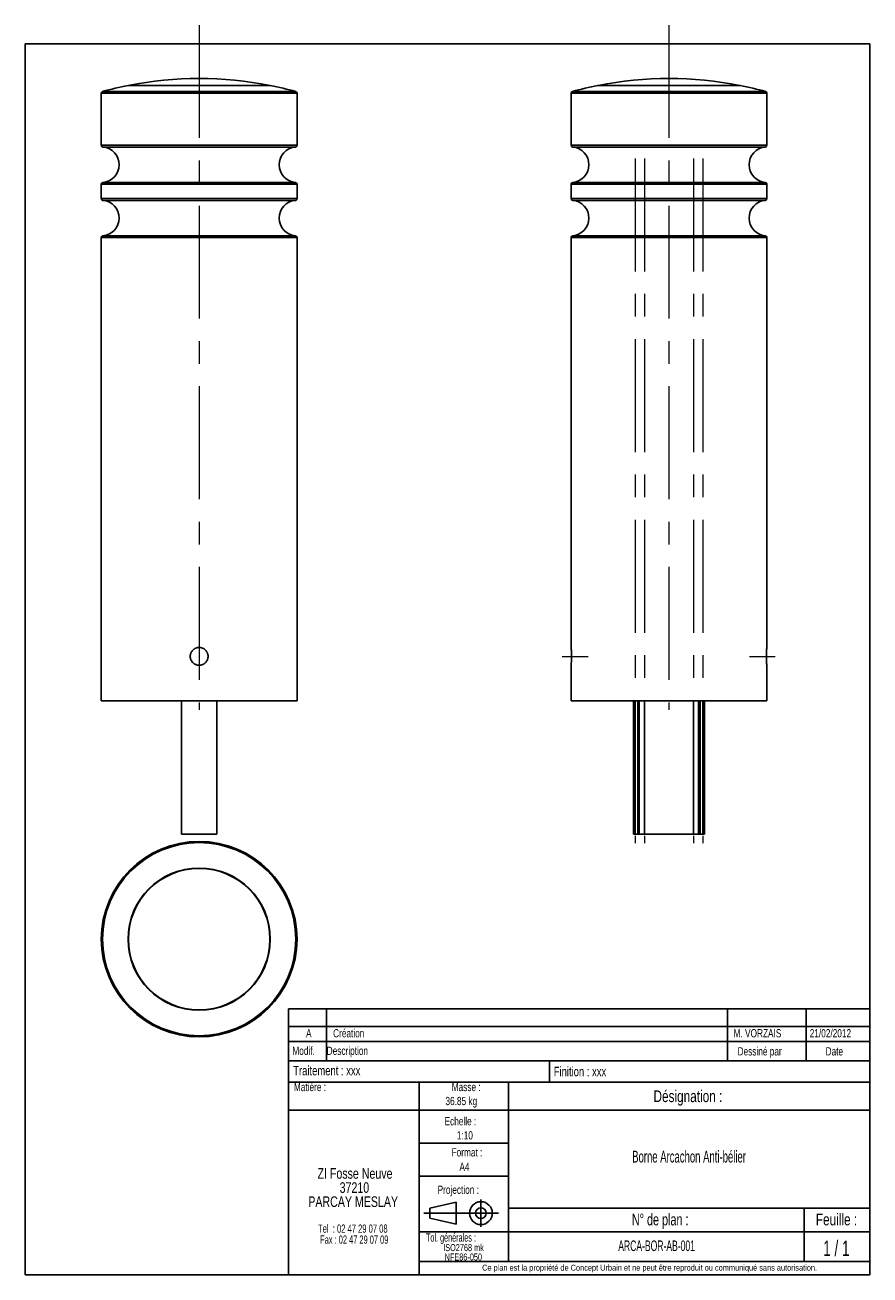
# Model space of a CAD drawing. Header units: millimetres. Extents: x 10 to 200, y 10 to 291.
import ezdxf

# ---------------------------------------------------------------- set-up
doc = ezdxf.new("R2010")
doc.units = ezdxf.units.MM
doc.linetypes.add('CENTERX2', pattern=[20.32, 12.7, -2.54, 2.54, -2.54])
doc.layers.add('FORMAT', color=7, linetype='Continuous')
doc.styles.add('SLDTEXTSTYLE0', font='TXT', dxfattribs={"width": 0.605})
doc.styles.add('SLDTEXTSTYLE1', font='TXT', dxfattribs={"width": 0.75})
doc.styles.add('SLDTEXTSTYLE2', font='TXT', dxfattribs={"width": 0.666667})
doc.styles.add('SLDTEXTSTYLE3', font='TXT', dxfattribs={"width": 0.675})
doc.styles.add('SLDTEXTSTYLE4', font='TXT', dxfattribs={"width": 0.65})
doc.styles.add('SLDTEXTSTYLE5', font='TXT', dxfattribs={"width": 0.6875})

# ---------------------------------------------------------------- blocks, each defined once
blk = doc.blocks.new('SW_NOTE_0')
at = {"layer": 'FORMAT', "color": 0, "attachment_point": 2}
for s, insert, char_height, style in [('ZI Fosse Neuve', (11.05, 3.07), 2.3813, 'SLDTEXTSTYLE1'), ('37210', (10.92, -0.11), 2.381, 'SLDTEXTSTYLE1'), ('PARCAY MESLAY', (10.64, -3.28), 2.3813, 'SLDTEXTSTYLE1'), ('Tel  : 02 47 29 07 08', (10.56, -9.61), 1.8521, 'SLDTEXTSTYLE2'), ('Fax : 02 47 29 07 09', (10.88, -12.08), 1.8521, 'SLDTEXTSTYLE3')]:
    blk.add_mtext(s, dxfattribs=dict(at, insert=insert, char_height=char_height, style=style))
blk = doc.blocks.new('SW_NOTE_0_1')
at = {"layer": 'FORMAT', "color": 0, "char_height": 1.587, "attachment_point": 2, "style": 'SLDTEXTSTYLE1'}
for s, insert in [('ISO2768 mk', (5.78, 2.05)), ('NFE86-050', (5.74, -0.07))]:
    blk.add_mtext(s, dxfattribs=dict(at, insert=insert))

msp = doc.modelspace()

# ---------------------------------------------------------------- linework, layer by layer
at = {"color": 7, "linetype": 'Continuous', "lineweight": 25}
for p, q in [((27.16, 275.86), (27.16, 264.15)), ((65.16, 277.6), (33.16, 277.6)), ((33.26, 277.61), (33.26, 277.6)), ((33.26, 277.61), (65.06, 277.61)), ((65.06, 277.6), (65.06, 277.61)), ((71.16, 264.15), (71.16, 275.86)), ((132.8, 275.86), (132.8, 264.15)), ((170.8, 277.6), (138.8, 277.6)), ((138.9, 277.61), (138.9, 277.6)), ((138.9, 277.61), (170.7, 277.61)), ((170.7, 277.6), (170.7, 277.61)), ((176.8, 264.15), (176.8, 275.86)), ((27.16, 255.39), (27.16, 252.15)), ((71.16, 252.15), (71.16, 255.39)), ((132.8, 255.39), (132.8, 252.15)), ((176.8, 252.15), (176.8, 255.39)), ((27.16, 243.39), (27.16, 139.17)), ((71.16, 139.17), (71.16, 243.39)), ((132.8, 243.39), (132.8, 151.17)), ((176.8, 151.17), (176.8, 243.39)), ((132.8, 147.19), (132.8, 139.17)), ((176.8, 139.17), (176.8, 147.19)), ((71.16, 139.17), (27.16, 139.17)), ((45.16, 139.17), (45.16, 109.17)), ((53.16, 139.17), (53.16, 109.17)), ((176.8, 139.17), (132.8, 139.17)), ((146.8, 139.17), (146.8, 109.17)), ((162.8, 139.17), (162.8, 109.17)), ((45.16, 109.17), (53.16, 109.17)), ((146.8, 109.17), (147.19, 109.17)), ((147.19, 109.17), (147.78, 109.17)), ((147.78, 109.17), (148.13, 109.17)), ((148.13, 109.17), (149.32, 109.17)), ((149.32, 109.17), (160.28, 109.17)), ((160.28, 109.17), (161.47, 109.17)), ((161.47, 109.17), (161.82, 109.17)), ((161.82, 109.17), (162.41, 109.17)), ((162.41, 109.17), (162.8, 109.17))]:
    msp.add_line(p, q, dxfattribs=at)
at = {"color": 8, "linetype": 'Continuous', "lineweight": 25}
for p, q in [((71.16, 275.86), (27.16, 275.86)), ((70.86, 276.25), (27.45, 276.25)), ((176.8, 275.86), (132.8, 275.86)), ((176.5, 276.25), (133.09, 276.25)), ((71.16, 264.15), (27.16, 264.15)), ((70.8, 263.75), (27.52, 263.75)), ((176.8, 264.15), (132.8, 264.15)), ((176.44, 263.75), (133.16, 263.75)), ((71.16, 255.39), (27.16, 255.39)), ((70.8, 255.78), (27.52, 255.78)), ((176.8, 255.39), (132.8, 255.39)), ((176.44, 255.78), (133.16, 255.78)), ((71.16, 252.15), (27.16, 252.15)), ((70.8, 251.75), (27.52, 251.75)), ((176.8, 252.15), (132.8, 252.15)), ((176.44, 251.75), (133.16, 251.75)), ((71.16, 243.39), (27.16, 243.39)), ((70.8, 243.78), (27.52, 243.78)), ((176.8, 243.39), (132.8, 243.39)), ((176.44, 243.78), (133.16, 243.78)), ((147.19, 139.17), (147.19, 109.17)), ((147.78, 139.17), (147.78, 109.17)), ((148.13, 139.17), (148.13, 109.17)), ((149.32, 139.17), (149.32, 109.17)), ((160.28, 139.17), (160.28, 109.17)), ((161.47, 139.17), (161.47, 109.17)), ((161.82, 139.17), (161.82, 109.17)), ((162.41, 139.17), (162.41, 109.17))]:
    msp.add_line(p, q, dxfattribs=at)
at = {"color": 7, "linetype": 'Continuous', "lineweight": 25}
for radius in [22, 21.71, 16, 15.9]:
    msp.add_circle((49.16, 85.55), radius, dxfattribs=at)
for centre, radius, start, end in [((49.16, 197), 82.17, 78.841, 101.159), ((154.8, 197), 82.17, 78.841, 101.159), ((27.56, 275.86), 0.4, 105.3174, 180), ((49.16, 197), 82.17, 101.2287, 105.3174), ((49.16, 197), 82.17, 74.6826, 78.7713), ((70.76, 275.86), 0.4, 0, 74.6826), ((133.2, 275.86), 0.4, 105.3174, 180), ((154.8, 197), 82.17, 101.2287, 105.3174), ((154.8, 197), 82.17, 74.6826, 78.7713), ((176.4, 275.86), 0.4, 0, 74.6826), ((27.56, 264.15), 0.4, 180, 264.7841), ((27.16, 259.77), 4, 275.2159, 84.7841), ((71.16, 259.77), 4, 95.2159, 264.7841), ((70.76, 264.15), 0.4, 275.2159, 0), ((133.2, 264.15), 0.4, 180, 264.7841), ((132.8, 259.77), 4, 275.2159, 84.7841), ((176.8, 259.77), 4, 95.2159, 264.7841), ((176.4, 264.15), 0.4, 275.2159, 0), ((27.56, 255.39), 0.4, 95.2159, 180), ((70.76, 255.39), 0.4, 0, 84.7841), ((133.2, 255.39), 0.4, 95.2159, 180), ((176.4, 255.39), 0.4, 0, 84.7841), ((27.56, 252.15), 0.4, 180, 264.7841), ((27.16, 247.77), 4, 275.2159, 84.7841), ((71.16, 247.77), 4, 95.2159, 264.7841), ((70.76, 252.15), 0.4, 275.2159, 0), ((133.2, 252.15), 0.4, 180, 264.7841), ((132.8, 247.77), 4, 275.2159, 84.7841), ((176.8, 247.77), 4, 95.2159, 264.7841), ((176.4, 252.15), 0.4, 275.2159, 0), ((27.56, 243.39), 0.4, 95.2159, 180), ((70.76, 243.39), 0.4, 0, 84.7841), ((133.2, 243.39), 0.4, 95.2159, 180), ((176.4, 243.39), 0.4, 0, 84.7841)]:
    msp.add_arc(centre, radius, start, end, dxfattribs=at)
for points, knots in [([(51.16, 149.17), (51.16, 149.04), (51.15, 148.91), (51.11, 148.71), (51.09, 148.65), (51.05, 148.53), (51.03, 148.46), (50.96, 148.28), (50.9, 148.17), (50.79, 148), (50.75, 147.95), (50.66, 147.85), (50.62, 147.8), (50.48, 147.66), (50.38, 147.58), (50.22, 147.47), (50.16, 147.44), (50.04, 147.37), (49.93, 147.32), (49.8, 147.27), (49.68, 147.24), (49.61, 147.22), (49.42, 147.18), (49.29, 147.17), (49.1, 147.17), (49.03, 147.17), (48.9, 147.18), (48.83, 147.19), (48.64, 147.23), (48.52, 147.27), (48.33, 147.35), (48.27, 147.37), (48.16, 147.44), (48.1, 147.47), (47.94, 147.58), (47.84, 147.66), (47.65, 147.85), (47.57, 147.95), (47.46, 148.11), (47.43, 148.17), (47.37, 148.28), (47.34, 148.34), (47.26, 148.52), (47.22, 148.65), (47.17, 148.9), (47.16, 149.04), (47.16, 149.3), (47.17, 149.43), (47.21, 149.62), (47.23, 149.69), (47.26, 149.81), (47.31, 149.93), (47.36, 150.05), (47.43, 150.17), (47.46, 150.22), (47.57, 150.39), (47.65, 150.49), (47.79, 150.63), (47.84, 150.67), (47.94, 150.75), (47.99, 150.79), (48.16, 150.9), (48.27, 150.96), (48.45, 151.04), (48.51, 151.06), (48.64, 151.1), (48.7, 151.12), (48.9, 151.16), (49.03, 151.17), (49.29, 151.17), (49.42, 151.16), (49.61, 151.12), (49.67, 151.1), (49.8, 151.06), (49.86, 151.04), (50.04, 150.97), (50.16, 150.9), (50.38, 150.76), (50.48, 150.68), (50.66, 150.49), (50.75, 150.39), (50.86, 150.23), (50.89, 150.17), (50.95, 150.05), (51.01, 149.94), (51.05, 149.81), (51.09, 149.69), (51.11, 149.63), (51.15, 149.43), (51.16, 149.3), (51.16, 149.17)], [0, 0, 0, 0, 0.03125, 0.03125, 0.046875, 0.046875, 0.0625, 0.0625, 0.09375, 0.09375, 0.109375, 0.109375, 0.125, 0.125, 0.15625, 0.15625, 0.171875, 0.171875, 0.1875, 0.203125, 0.203125, 0.21875, 0.21875, 0.25, 0.25, 0.265625, 0.265625, 0.28125, 0.28125, 0.3125, 0.3125, 0.328125, 0.328125, 0.34375, 0.34375, 0.375, 0.375, 0.40625, 0.40625, 0.421875, 0.421875, 0.4375, 0.4375, 0.46875, 0.46875, 0.5, 0.5, 0.53125, 0.53125, 0.546875, 0.546875, 0.5625, 0.578125, 0.578125, 0.59375, 0.59375, 0.625, 0.625, 0.640625, 0.640625, 0.65625, 0.65625, 0.6875, 0.6875, 0.703125, 0.703125, 0.71875, 0.71875, 0.75, 0.75, 0.78125, 0.78125, 0.796875, 0.796875, 0.8125, 0.8125, 0.84375, 0.84375, 0.875, 0.875, 0.90625, 0.90625, 0.921875, 0.921875, 0.9375, 0.953125, 0.953125, 0.96875, 0.96875, 1, 1, 1, 1]), ([(132.8, 151.17), (132.8, 151.15), (132.81, 151.1), (132.83, 150.76), (132.87, 150.25), (132.89, 149.62), (132.89, 148.94), (132.88, 148.28), (132.84, 147.72), (132.81, 147.34), (132.8, 147.16), (132.8, 147.19), (132.8, 147.19)], [0, 0, 0, 0, 0.10707, 0.214129, 0.321464, 0.428984, 0.536202, 0.643103, 0.750165, 0.857616, 0.965077, 1, 1, 1, 1]), ([(176.8, 147.19), (176.8, 147.19), (176.8, 147.16), (176.78, 147.34), (176.75, 147.73), (176.72, 148.29), (176.71, 148.94), (176.71, 149.63), (176.73, 150.26), (176.76, 150.76), (176.79, 151.1), (176.8, 151.15), (176.8, 151.17)], [0, 0, 0, 0, 0.036426, 0.143334, 0.250401, 0.357854, 0.46532, 0.572401, 0.679301, 0.786506, 0.894025, 1, 1, 1, 1])]:
    msp.add_open_spline(points, degree=3, knots=knots, dxfattribs=at)
at = {"layer": 'FORMAT', "linetype": 'CENTERX2', "lineweight": 18, "ltscale": 2}
for p, q in [((49.16, 291.2), (49.16, 137.17)), ((154.8, 291.2), (154.8, 137.17)), ((147.19, 261.17), (147.19, 107.17)), ((149.32, 261.17), (149.32, 107.17)), ((160.28, 261.17), (160.28, 107.17)), ((162.41, 261.17), (162.41, 107.17)), ((130.8, 149.17), (136.6, 149.17)), ((172.9, 149.17), (178.71, 149.17))]:
    msp.add_line(p, q, dxfattribs=at)
at = {"layer": 'FORMAT', "color": 7}
for p, q in [((10, 287), (200, 287)), ((10, 287), (10, 10)), ((200, 287), (200, 10)), ((200, 58.18), (200, 75)), ((200, 75), (200, 65.89)), ((69.24, 65.89), (69.24, 69.89)), ((69.24, 69.89), (200, 69.89)), ((77.79, 65.89), (77.79, 69.89)), ((185.66, 65.89), (185.66, 69.89)), ((200, 65.89), (200, 69.89)), ((69.24, 58.18), (69.24, 65.89)), ((69.24, 65.89), (200, 65.89)), ((69.24, 65.89), (200, 65.89)), ((77.79, 58.18), (77.79, 65.89)), ((185.66, 58.18), (185.66, 65.89)), ((69.24, 62.56), (200, 62.56)), ((200, 58.18), (69.24, 58.18)), ((69.24, 10), (69.24, 58.18)), ((69.24, 58.18), (200, 58.18)), ((127.9, 58.18), (127.9, 53.38)), ((200, 10), (200, 58.18)), ((69.24, 53.38), (200, 53.38)), ((98.61, 53.38), (98.61, 10)), ((118.72, 53.38), (118.72, 13.02)), ((69.24, 47.08), (118.72, 47.08)), ((118.72, 47.08), (200, 47.08)), ((98.61, 39.69), (118.72, 39.69)), ((98.61, 32.23), (118.72, 32.23)), ((101.03, 25.01), (106.93, 26.37)), ((106.93, 26.37), (106.93, 21.45)), ((106.93, 26.37), (106.93, 21.45)), ((112.51, 27.02), (112.51, 20.82)), ((99.67, 23.91), (116.44, 23.91)), ((101.03, 22.81), (101.03, 25.01)), ((101.03, 22.81), (106.93, 21.45)), ((118.72, 25.02), (200, 25.02)), ((185.21, 25.02), (185.21, 13.02)), ((98.61, 19.71), (200, 19.71)), ((98.61, 13.02), (200, 13.02)), ((10, 10), (200, 10)), ((200, 10), (69.24, 10))]:
    msp.add_line(p, q, dxfattribs=at)
at = {"layer": 'FORMAT'}
msp.add_line((167.98, 69.89), (167.98, 58.18), dxfattribs=at)
at = {"layer": 'FORMAT', "color": 7}
for radius in [2.57, 1.21]:
    msp.add_circle((112.51, 23.91), radius, dxfattribs=at)

# ---------------------------------------------------------------- block references
at = {"layer": 'FORMAT'}
for name, p in [('SW_NOTE_0', (73.15, 30.97)), ('SW_NOTE_0_1', (102.82, 14.91))]:
    msp.add_blockref(name, p, dxfattribs=at)

# ---------------------------------------------------------------- texts
for s, insert, char_height, attachment_point, style in [('A', (73.81, 65.31), 1.85, 2, 'SLDTEXTSTYLE1'), ('Création', (79.28, 65.31), 1.852, 1, 'SLDTEXTSTYLE1'), ('M. VORZAIS', (169.33, 65.31), 1.852, 1, 'SLDTEXTSTYLE1'), ('21/02/2012', (186.45, 65.31), 1.852, 1, 'SLDTEXTSTYLE1'), ('Modif.', (70.12, 61.37), 1.852, 1, 'SLDTEXTSTYLE1'), ('Description', (77.84, 61.37), 1.8521, 1, 'SLDTEXTSTYLE1'), ('Dessiné par', (170.23, 61.24), 1.8521, 1, 'SLDTEXTSTYLE1'), ('Date', (190.02, 61.24), 1.852, 1, 'SLDTEXTSTYLE1'), ('Traitement : xxx', (70.31, 57.04), 2.1167, 1, 'SLDTEXTSTYLE1'), ('Finition : xxx', (128.89, 56.83), 2.1167, 1, 'SLDTEXTSTYLE1'), ('Matière :', (70.46, 53.22), 1.852, 1, 'SLDTEXTSTYLE1'), ('Masse :', (109.2, 53.22), 1.852, 2, 'SLDTEXTSTYLE1'), ('Désignation :', (159.06, 51.54), 2.6458, 2, 'SLDTEXTSTYLE1'), ('36.85 kg', (104.54, 50.07), 1.852, 1, 'SLDTEXTSTYLE1'), ('Echelle :', (104.34, 45.53), 1.852, 1, 'SLDTEXTSTYLE1'), ('1:10', (107.1, 42.35), 1.852, 1, 'SLDTEXTSTYLE1'), ('Format :', (109.38, 38.52), 1.852, 2, 'SLDTEXTSTYLE1'), ('Borne Arcachon Anti-bélier', (159.32, 37.95), 2.6458, 2, 'SLDTEXTSTYLE0'), ('A4', (108.82, 35.26), 1.852, 2, 'SLDTEXTSTYLE1'), ('Projection :', (102.78, 30.11), 1.8521, 1, 'SLDTEXTSTYLE1'), ('N° de plan :', (152.82, 23.81), 2.6458, 2, 'SLDTEXTSTYLE5'), ('Feuille :', (192.47, 23.81), 2.646, 2, 'SLDTEXTSTYLE1'), ('Tol. générales :', (100.16, 19.36), 1.8521, 1, 'SLDTEXTSTYLE0'), ('ARCA-BOR-AB-001', (152.02, 17.77), 2.3813, 2, 'SLDTEXTSTYLE0'), ('1 / 1', (192.44, 17.74), 3.5, 2, 'SLDTEXTSTYLE4'), ('Ce plan est la propriété de Concept Urbain et ne peut être reproduit ou communiqué sans autorisation.', (150.44, 12.31), 1.32292, 2, 'SLDTEXTSTYLE1')]:
    msp.add_mtext(s, dxfattribs=dict(at, insert=insert, char_height=char_height, attachment_point=attachment_point, style=style))

doc.saveas('drawing.dxf')
